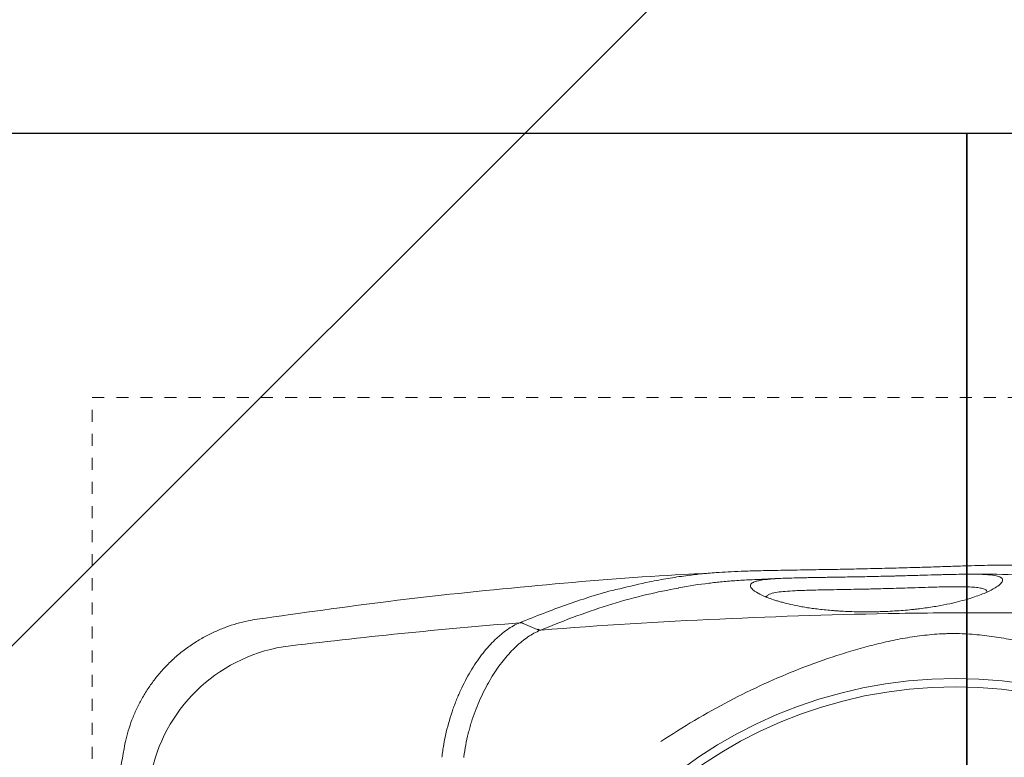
# Model space of a CAD drawing. Header units: inches. Extents: x 704 to 259546, y -107711 to 151004.
# Tile 195 of 256: x 127648.58 to 127656.75, y 23291.57 to 23297.7. Entities that reach past the tile are written whole.
import ezdxf

# ---------------------------------------------------------------- set-up
doc = ezdxf.new("R2010")
doc.units = ezdxf.units.IN
doc.header["$MEASUREMENT"] = 0
doc.linetypes.add('11aa1PB-bd$0$11aa1PB-af$0$TRATTEGGIATA', pattern=[0.75, 0.5, -0.25])
for name, color, linetype, lineweight in [('00-GRIDTEXT', 1, 'Continuous', 13), ('FLOOR RAISE', 4, 'Continuous', 5), ('PD_FURNITURE_LOOSE', 20, 'Continuous', 18), ('PP-Waste Pipe', 3, 'Continuous', 25)]:
    doc.layers.add(name, color=color, linetype=linetype, lineweight=lineweight)
doc.layers.add('FAINTEQUIP', color=7, linetype='Continuous', lineweight=0, true_color=0x4a4747)
for name, color, linetype in [('KIT EQUIPMENT', 3, 'Continuous'), ('PD_025_TEXT', 61, 'Continuous'), ('PP BALL VALVE', 7, 'Continuous')]:
    doc.layers.add(name, color=color, linetype=linetype)
doc.styles.add('style1', font='arial.ttf', dxfattribs={"height": 500})

# ---------------------------------------------------------------- blocks, each defined once
blk = doc.blocks.new('A$C6E471120')
at = {"layer": 'KIT EQUIPMENT', "color": 8}
for points in [[(-2195.56, -7288.3), (-1445.56, -7288.3), (-1445.56, -7988.3), (-2195.56, -7988.3)], [(-1445.56, -7288.3), (-695.56, -7288.3), (-695.56, -7988.3), (-1445.56, -7988.3)]]:
    blk.add_lwpolyline(points, close=True, dxfattribs=at)
blk = doc.blocks.new('FF')
at = {"layer": 'PD_FURNITURE_LOOSE', "color": 8, "lineweight": 53}
blk.add_circle((127641.6745, 23281.8144, 0), 10.8893, dxfattribs=at)
at = {"layer": '00-GRIDTEXT', "color": 8, "xscale": 0.03937007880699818, "yscale": 0.03937007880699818, "zscale": 0.03937007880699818}
blk.add_blockref('A$C6E471120', (127713.35, 23583.6962), dxfattribs=at)
at = {"layer": 'PD_025_TEXT', "color": 8, "insert": (127473.4465, 23313.7481), "char_height": 5, "width": 128.495219, "attachment_point": 1, "style": 'style1'}
blk.add_mtext('\\pi49.435;L.TOILET\\P\\pi46.761;5\'8" X 3\'11"', dxfattribs=at)
blk = doc.blocks.new('GREASE TRAP')
at = {"linetype": 'Continuous', "lineweight": 0}
for p, q in [((255.13, -7.46), (255.13, -7.46)), ((285.35, -38.46), (285.34, -38.47)), ((253.14, -81.48), (253.15, -81.48))]:
    blk.add_line(p, q, dxfattribs=at)
at = {"linetype": 'Continuous', "lineweight": 0, "flags": 128}
blk.add_lwpolyline([(282.95, -103.73), (283.66, -102.07), (284.37, -100.42)], dxfattribs=at)
at = {"linetype": 'Continuous', "lineweight": 0}
for radius in [106.93, 105]:
    blk.add_circle((164.57, -201.17), radius, dxfattribs=at)
for centre, radius, start, end in [((241.68, -50.67), 37.74, 9.4629, 79.3311), ((284.03, -104.58), 1.21, 146.2461, 178.3651)]:
    blk.add_arc(centre, radius, start, end, dxfattribs=at)
for points, knots in [([(255.13, -7.42), (249.39, -6.4), (242.78, -5.22), (236.12, -4.41), (235.24, -4.3)], [0, 0, 0, 0, 0.868162, 1, 1, 1, 1]), ([(285.34, -38.47), (285.22, -37.75), (284.97, -36.13), (284.34, -33.68), (283.51, -31.11), (282.48, -28.6), (281.23, -26.1), (279.75, -23.62), (278.04, -21.21), (276.17, -18.98), (274.15, -16.92), (272.01, -15.05), (269.75, -13.37), (267.41, -11.88), (264.99, -10.58), (262.51, -9.47), (259.98, -8.57), (257.53, -7.86), (255.9, -7.55), (255.14, -7.41)], [0, 0, 0, 0, 0.047522, 0.105774, 0.164129, 0.222565, 0.281067, 0.345588, 0.409388, 0.472348, 0.534521, 0.59595, 0.656664, 0.716682, 0.776014, 0.834663, 0.892623, 0.94988, 1, 1, 1, 1]), ([(296.03, -143.22), (296.03, -143.22), (295.35, -128.36), (293.11, -101.76), (289.78, -69.71), (286.78, -48.66), (285.32, -38.47)], [0, 0, 0, 0, 0.128959, 0.425292, 0.721626, 1, 1, 1, 1]), ([(278.91, -44.47), (280.03, -53.62), (281.06, -62.79), (282.92, -81.17), (283.76, -90.37), (284.5, -99.6)], [0, 0, 0, 0, 0.5, 0.5, 1, 1, 1, 1]), ([(253.15, -81.48), (253.4, -81.51), (253.65, -81.54), (254.14, -81.61), (254.39, -81.64), (255.13, -81.75), (255.62, -81.83), (257.08, -82.09), (258.03, -82.28), (260.84, -82.94), (262.63, -83.47), (264.8, -84.23), (265.23, -84.39), (266.07, -84.71), (266.49, -84.88), (267.73, -85.39), (268.53, -85.75), (270.86, -86.85), (272.32, -87.64), (274.36, -88.9), (275.02, -89.33), (276.27, -90.19), (276.86, -90.63), (278.57, -91.98), (279.6, -92.9), (280.74, -94.08), (280.96, -94.32), (281.39, -94.79), (281.6, -95.03), (282.19, -95.75), (282.56, -96.23), (283.56, -97.67), (284.1, -98.64), (284.51, -99.62)], [0, 0, 0, 0, 0.015625, 0.015625, 0.03125, 0.03125, 0.0625, 0.0625, 0.125, 0.125, 0.25, 0.25, 0.28125, 0.28125, 0.3125, 0.3125, 0.375, 0.375, 0.5, 0.5, 0.5625, 0.5625, 0.625, 0.625, 0.75, 0.75, 0.78125, 0.78125, 0.8125, 0.8125, 0.875, 0.875, 1, 1, 1, 1]), ([(282.75, -104.37), (282.35, -103.42), (281.83, -102.48), (280.88, -101.08), (280.53, -100.62), (279.97, -99.92), (279.77, -99.69), (279.37, -99.23), (279.16, -99), (278.08, -97.85), (277.11, -96.95), (274.97, -95.21), (273.8, -94.36), (271.88, -93.13), (271.21, -92.73), (269.84, -91.96), (269.13, -91.58), (266.96, -90.5), (265.43, -89.83), (263, -88.93), (262.18, -88.64), (260.9, -88.24), (260.46, -88.11), (259.59, -87.87), (259.16, -87.75), (256.95, -87.2), (255.13, -86.84), (253.25, -86.6)], [0, 0, 0, 0, 0.125, 0.125, 0.1875, 0.1875, 0.21875, 0.21875, 0.25, 0.25, 0.375, 0.375, 0.5, 0.5, 0.5625, 0.5625, 0.625, 0.625, 0.75, 0.75, 0.8125, 0.8125, 0.84375, 0.84375, 0.875, 0.875, 1, 1, 1, 1]), ([(284.51, -99.62), (284.51, -99.64), (284.52, -99.67), (284.53, -99.74), (284.53, -99.78), (284.53, -99.89), (284.52, -99.96), (284.49, -100.16), (284.44, -100.3), (284.37, -100.42)], [0, 0, 0, 0, 0.125, 0.125, 0.25, 0.25, 0.5, 0.5, 1, 1, 1, 1]), ([(284.5, -99.6), (285.25, -101.47), (286.75, -105.2), (288.74, -110.52), (290.49, -115.77), (291.76, -119.89), (292.31, -122.33), (292.45, -122.95)], [0, 0, 0, 0, 0.229832, 0.459678, 0.690029, 0.920378, 1, 1, 1, 1]), ([(282.82, -104.54), (283.89, -118.43), (284.74, -132.34), (286.03, -160.2), (286.47, -174.16), (286.8, -195.14), (286.85, -202.14), (286.86, -216.13), (286.82, -223.12), (286.51, -244.08), (286.1, -258.02), (285.47, -271.94)], [0, 0, 0, 0, 0.25, 0.25, 0.5, 0.5, 0.625, 0.625, 0.75, 0.75, 1, 1, 1, 1]), ([(292.61, -136.56), (292.13, -134.13), (291.11, -128.97), (288.92, -121.05), (286.21, -113.04), (283.95, -107.38), (282.82, -104.54)], [0, 0, 0, 0, 0.2280042, 0.4853378, 0.7427349, 1, 1, 1, 1]), ([(282.95, -103.73), (282.95, -103.73), (282.95, -103.73), (282.95, -103.73), (282.95, -103.73), (282.95, -103.73), (282.95, -103.73), (282.98, -103.79), (283, -103.85), (283.02, -103.91)], [-0.00000006, -0.00000006, -0.00000006, -0.00000006, 0, 0, 0, 0.0000002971, 0.0000002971, 0.0000002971, 0.0005047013, 0.0005047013, 0.0005047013, 0.0005047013]), ([(292.45, -122.95), (293.01, -125.27), (293.94, -129.07), (294.87, -134.23), (295.47, -138.14), (295.91, -141.73), (296.19, -144.97), (296.38, -148.16), (296.51, -151.19), (296.61, -154.2), (296.68, -157.09), (296.73, -159.79), (296.78, -162.7), (296.84, -166.23), (296.91, -170.5), (296.99, -175.52), (297.11, -180.77), (297.23, -186.06), (297.37, -191.07), (297.51, -195.66), (297.64, -199.73), (297.77, -203.35), (297.86, -206.53), (297.92, -209.36), (297.97, -214.68), (297.7, -222.32), (296.8, -231.08), (295.75, -238.26), (294.7, -244.42), (293.32, -251.46), (291.53, -259.62), (289.73, -267.44), (288.45, -272.86), (287.91, -275.1)], [0, 0, 0, 0, 0.0593635, 0.0971043, 0.1348438, 0.1667324, 0.198607, 0.2201848, 0.2417788, 0.2633349, 0.278122, 0.2929063, 0.3080418, 0.3231723, 0.3441056, 0.3655953, 0.3864814, 0.4080077, 0.4295299, 0.4486306, 0.4683357, 0.4884205, 0.5086324, 0.5289688, 0.5492243, 0.6333183, 0.7152132, 0.756242, 0.7972696, 0.8516973, 0.906117, 0.9611972, 1, 1, 1, 1]), ([(256.8, -132.49), (258.53, -135.1), (260.18, -137.73), (263.32, -143.04), (264.82, -145.72), (267.65, -151.13), (268.99, -153.87), (271.52, -159.39), (272.7, -162.19), (274.92, -167.84), (275.94, -170.68), (277.33, -174.98), (277.77, -176.42), (278.61, -179.31), (279.01, -180.76), (279.74, -183.69), (280.08, -185.16), (280.7, -188.14), (280.98, -189.64), (281.44, -192.65), (281.63, -194.17), (281.84, -196.48), (281.89, -197.26), (281.94, -198.43), (281.96, -198.82), (281.98, -199.6), (281.99, -200), (282, -201.96), (281.94, -203.52), (281.71, -206.59), (281.54, -208.11), (281.12, -211.14), (280.86, -212.63), (280.28, -215.62), (279.96, -217.09), (279.27, -220.02), (278.89, -221.48), (278.1, -224.37), (277.68, -225.8), (276.35, -230.09), (275.38, -232.92), (272.22, -241.36), (269.78, -246.92), (265.61, -255.17), (264.14, -257.89), (261.06, -263.26), (259.45, -265.91), (257.76, -268.54)], [0, 0, 0, 0, 0.0625, 0.0625, 0.125, 0.125, 0.1875, 0.1875, 0.25, 0.25, 0.3125, 0.3125, 0.34375, 0.34375, 0.375, 0.375, 0.40625, 0.40625, 0.4375, 0.4375, 0.46875, 0.46875, 0.484375, 0.484375, 0.492187, 0.492187, 0.5, 0.5, 0.53125, 0.53125, 0.5625, 0.5625, 0.59375, 0.59375, 0.625, 0.625, 0.65625, 0.65625, 0.6875, 0.6875, 0.75, 0.75, 0.875, 0.875, 0.9375, 0.9375, 1, 1, 1, 1]), ([(294.62, -155.68), (294.6, -155.44), (294.55, -153.52), (294.36, -150.18), (294.09, -146.79), (293.59, -142.43), (293.14, -139.08), (292.61, -136.59), (292.61, -136.56)], [0, 0, 0, 0, 0.1154515, 0.2827578, 0.4507086, 0.6182339, 0.994941, 1, 1, 1, 1]), ([(295.32, -182.75), (295.35, -184.18), (295.38, -185.59), (295.42, -187.33), (295.43, -187.67), (295.45, -188.36), (295.46, -188.7), (295.49, -189.7), (295.5, -190.36), (295.54, -191.64), (295.56, -192.27), (295.58, -193.19), (295.59, -193.5), (295.61, -194.1), (295.62, -194.39), (295.66, -195.84), (295.69, -196.91), (295.73, -198.41), (295.74, -198.9), (295.77, -199.83), (295.78, -200.28), (295.8, -201.57), (295.82, -202.36), (295.84, -203.81), (295.84, -204.47), (295.84, -205.39), (295.84, -205.68), (295.83, -206.24), (295.82, -206.51), (295.79, -207.8), (295.74, -208.63), (295.6, -210.01), (295.5, -210.56), (295.32, -211.2), (295.26, -211.38), (295.15, -211.61), (295.11, -211.68), (295.04, -211.81), (295, -211.87), (294.79, -212.11), (294.6, -212.2), (294.17, -212.15), (293.94, -212.03), (293.43, -211.57), (293.15, -211.23), (292.55, -210.32), (292.23, -209.75), (291.8, -208.85), (291.71, -208.67), (291.54, -208.27), (291.45, -208.07), (291.18, -207.42), (291, -206.95), (290.63, -205.93), (290.44, -205.37), (290.05, -204.16), (289.86, -203.5), (289.47, -202.08), (289.28, -201.32), (288.9, -199.65), (288.72, -198.75), (288.44, -197.27), (288.35, -196.76), (288.18, -195.7), (288.1, -195.16), (287.94, -194.03), (287.86, -193.45), (287.75, -192.54), (287.71, -192.24), (287.64, -191.61), (287.61, -191.3), (287.45, -189.7), (287.34, -188.38), (287.22, -186.34), (287.18, -185.64), (287.13, -184.58), (287.12, -184.23), (287.1, -183.52), (287.09, -183.17), (287.07, -182.1), (287.06, -181.4), (287.05, -180.34), (287.05, -179.99), (287.06, -179.29), (287.06, -178.94), (287.09, -177.21), (287.14, -175.89), (287.23, -174.29), (287.25, -173.98), (287.3, -173.35), (287.32, -173.04), (287.39, -172.13), (287.44, -171.55), (287.61, -169.85), (287.73, -168.8), (287.94, -167.33), (288.01, -166.85), (288.16, -165.94), (288.24, -165.5), (288.47, -164.24), (288.63, -163.48), (288.95, -162.06), (289.11, -161.4), (289.36, -160.5), (289.44, -160.2), (289.61, -159.65), (289.69, -159.38), (290.1, -158.1), (290.42, -157.26), (291.03, -155.84), (291.33, -155.27), (291.75, -154.58), (291.88, -154.38), (292.15, -154.03), (292.28, -153.89), (292.65, -153.54), (292.88, -153.42), (293.3, -153.38), (293.49, -153.46), (293.84, -153.84), (293.99, -154.15), (294.2, -154.78), (294.26, -155.02), (294.35, -155.44), (294.38, -155.58), (294.44, -155.89), (294.47, -156.06), (294.59, -156.93), (294.68, -157.76), (294.77, -159.04), (294.79, -159.31), (294.82, -159.87), (294.83, -160.17), (294.88, -161.09), (294.9, -161.75), (294.95, -163.19), (294.97, -163.97), (295, -165.25), (295.01, -165.7), (295.02, -166.63), (295.03, -167.12), (295.06, -168.64), (295.08, -169.71), (295.11, -171.44), (295.11, -172.03), (295.13, -172.95), (295.13, -173.27), (295.15, -173.9), (295.15, -174.22), (295.18, -175.83), (295.2, -177.15), (295.24, -179.21), (295.25, -179.91), (295.28, -181.33), (295.3, -182.04), (295.32, -182.75)], [0, 0, 0, 0, 0.015625, 0.015625, 0.019531, 0.019531, 0.023438, 0.023438, 0.03125, 0.03125, 0.039063, 0.039063, 0.042969, 0.042969, 0.046875, 0.046875, 0.0625, 0.0625, 0.070313, 0.070313, 0.078125, 0.078125, 0.09375, 0.09375, 0.109375, 0.109375, 0.117188, 0.117188, 0.125, 0.125, 0.15625, 0.15625, 0.1875, 0.1875, 0.203125, 0.203125, 0.210938, 0.210938, 0.21875, 0.21875, 0.25, 0.25, 0.28125, 0.28125, 0.3125, 0.3125, 0.34375, 0.34375, 0.351563, 0.351563, 0.359375, 0.359375, 0.375, 0.375, 0.390625, 0.390625, 0.40625, 0.40625, 0.421875, 0.421875, 0.4375, 0.4375, 0.445313, 0.445313, 0.453125, 0.453125, 0.460938, 0.460938, 0.464844, 0.464844, 0.46875, 0.46875, 0.484375, 0.484375, 0.492188, 0.492188, 0.496094, 0.496094, 0.5, 0.5, 0.507813, 0.507813, 0.511719, 0.511719, 0.515625, 0.515625, 0.53125, 0.53125, 0.535156, 0.535156, 0.539063, 0.539063, 0.546875, 0.546875, 0.5625, 0.5625, 0.570313, 0.570313, 0.578125, 0.578125, 0.59375, 0.59375, 0.609375, 0.609375, 0.617188, 0.617188, 0.625, 0.625, 0.65625, 0.65625, 0.6875, 0.6875, 0.703125, 0.703125, 0.71875, 0.71875, 0.75, 0.75, 0.78125, 0.78125, 0.8125, 0.8125, 0.828125, 0.828125, 0.835938, 0.835938, 0.84375, 0.84375, 0.875, 0.875, 0.882812, 0.882812, 0.890625, 0.890625, 0.90625, 0.90625, 0.921875, 0.921875, 0.929687, 0.929687, 0.9375, 0.9375, 0.953125, 0.953125, 0.960937, 0.960937, 0.964844, 0.964844, 0.96875, 0.96875, 0.984375, 0.984375, 0.992187, 0.992187, 1, 1, 1, 1]), ([(294.84, -160.33), (294.83, -160.18), (294.77, -157.88), (294.62, -155.68), (294.62, -155.68)], [0, 0, 0, 0, 0.065528, 1, 1, 1, 1]), ([(292.43, -182.82), (292.41, -182.23), (292.37, -180.69), (292.32, -178.19), (292.28, -176.17), (292.24, -174.13), (292.21, -172.09), (292.16, -169.72), (292.12, -167.71), (292.07, -166.01), (292.02, -164.51), (291.93, -162.72), (291.8, -160.9), (291.55, -159.09), (291.23, -157.82), (290.93, -157.47), (290.8, -157.32), (290.8, -157.32), (290.8, -157.32), (290.8, -157.32), (290.71, -157.22), (290.62, -157.12), (290.53, -157.02)], [0, 0, 0, 0, 0.032705, 0.086629, 0.142257, 0.153922, 0.215379, 0.27845, 0.333103, 0.387785, 0.444206, 0.500642, 0.614534, 0.729613, 0.886835, 1, 1, 1, 1, 1, 1, 1.078938, 1.078938, 1.078938, 1.078938]), ([(291.68, -208.59), (291.8, -208.54), (291.91, -208.48), (292.02, -208.43), (292.02, -208.43), (292.02, -208.43), (292.02, -208.43), (292.05, -208.41), (292.22, -208.33), (292.43, -207.77), (292.67, -206.81), (292.83, -205.4), (292.92, -203.49), (292.93, -201.39), (292.9, -199.28), (292.86, -197.33), (292.79, -194.88), (292.7, -192.14), (292.61, -189.37), (292.54, -187), (292.48, -184.79), (292.44, -183.48), (292.43, -182.82)], [-0.090918, -0.090918, -0.090918, -0.090918, 0, 0, 0, 0, 0, 0, 0.026213, 0.13292, 0.239613, 0.348571, 0.457474, 0.569041, 0.626082, 0.683094, 0.752821, 0.824315, 0.874905, 0.926701, 0.963078, 1, 1, 1, 1]), ([(293.15, -236.8), (293.18, -236.62), (293.7, -233.83), (294.42, -228.74), (295.41, -220.27), (295.78, -213.42), (295.85, -208.32), (295.84, -206.58), (295.83, -205.79)], [0, 0, 0, 0, 0.016162, 0.250764, 0.485322, 0.836539, 0.925214, 1, 1, 1, 1])]:
    blk.add_open_spline(points, degree=3, knots=knots, dxfattribs=at)
for points in [[(253.25, -86.6), (253.21, -86.59), (253.16, -86.59), (253.12, -86.58)], [(284.37, -100.42), (284.37, -100.42), (284.37, -100.42), (284.37, -100.42)], [(284.5, -99.6), (284.5, -99.61), (284.51, -99.61), (284.51, -99.62)], [(282.95, -103.73), (282.82, -103.93), (282.75, -104.15), (282.75, -104.37)], [(282.82, -104.54), (282.8, -104.49), (282.77, -104.43), (282.75, -104.37)]]:
    blk.add_open_spline(points, degree=3, dxfattribs=at)
at = {"layer": 'FAINTEQUIP', "color": 4, "linetype": '11aa1PB-bd$0$11aa1PB-af$0$TRATTEGGIATA'}
blk.add_lwpolyline([(0, -404), (0, 0), (337, 0), (337, -404), (0, -404)], dxfattribs=at)

msp = doc.modelspace()

# ---------------------------------------------------------------- hatches: boundary and pattern name
at = {"layer": 'FLOOR RAISE'}
h = msp.add_hatch(dxfattribs=at)
h.set_pattern_fill('ANSI31', color=256, scale=80)
h.set_pattern_definition([(45, (-1158.461, 0), (-7.0710678, 7.0710678), [])])
h.paths.add_polyline_path([(127506.35, 23264.6957), (127506.35, 23282.6957), (127507.85, 23282.6957), (127507.85, 23592.6957), (128253.35, 23592.6957), (128253.35, 23436.1957), (128235.35, 23436.1957), (128235.35, 23433.1957), (127959.35, 23433.1957), (127959.35, 23331.1957), (127870.85, 23331.1957), (127722.35, 23331.1957), (127722.35, 23264.6957)])

# ---------------------------------------------------------------- linework, layer by layer
at = {"layer": 'PP BALL VALVE', "lineweight": 53}
msp.add_circle((130061.4819, 21646.6461), 129357.5882, dxfattribs=at)

# ---------------------------------------------------------------- block references
at = {"color": 8, "lineweight": 53}
msp.add_blockref('FF', (0, 0), dxfattribs=at)
at = {"layer": 'PP-Waste Pipe', "ltscale": 0.25, "xscale": 0.03560830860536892, "yscale": 0.03560830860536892, "zscale": 0.03560830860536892, "rotation": 89.99999999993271}
msp.add_blockref('GREASE TRAP', (127649.1788, 23282.5608, 0), dxfattribs=at)

doc.saveas('drawing.dxf')
